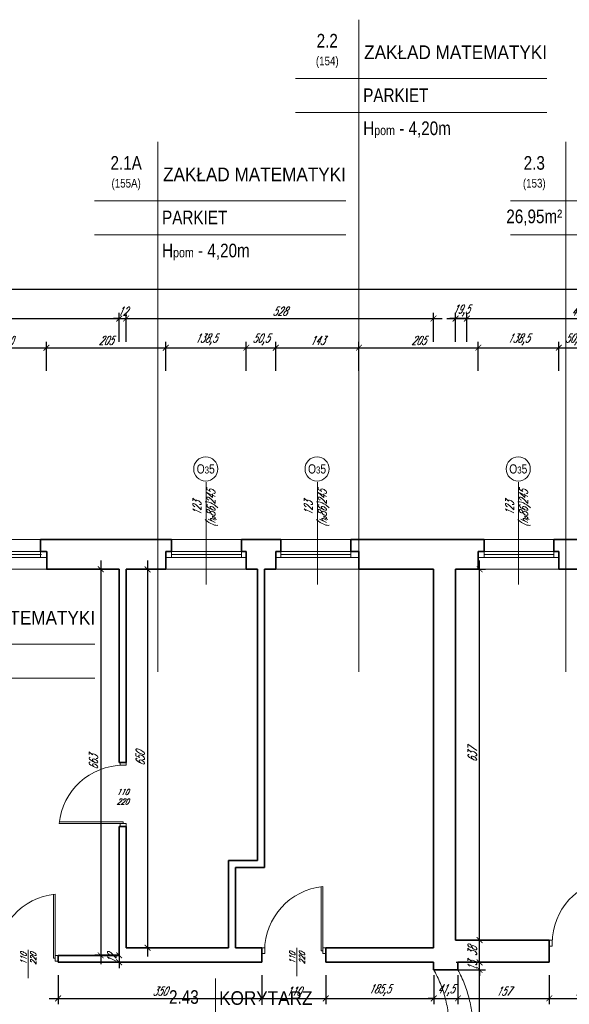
# Model space of a CAD drawing. Header units: millimetres. Extents: x 402 to 79005, y -7782 to 89952.
# Tile 134 of 256: x 26071 to 27015, y 24175 to 25866. Entities that reach past the tile are written whole.
import ezdxf

# ---------------------------------------------------------------- set-up
doc = ezdxf.new("R2010")
doc.units = ezdxf.units.MM
doc.header["$LTSCALE"] = 10
doc.linetypes.add('DASHED', pattern=[19.05, 12.7, -6.35])
doc.layers.get('0').update_dxf_attribs({"lineweight": 0})
doc.layers.get('Defpoints').update_dxf_attribs({"color": 253})
for name, color, linetype, lineweight in [('01 parter - ściany', 253, 'Continuous', 35), ('03-01_okna', 253, 'Continuous', 15), ('03_drzwi', 253, 'Continuous', 15), ('04-1_widok', 253, 'Continuous', 5), ('04-2_nad', 253, 'DASHED', 5), ('05-01_wymiary', 253, 'Continuous', 5), ('05-03_opis', 253, 'Continuous', 5)]:
    doc.layers.add(name, color=color, linetype=linetype, lineweight=lineweight)
doc.styles.add('ariel', font='ARIAL.TTF', dxfattribs={"width": 0.8})
doc.styles.add('ariel_wym', font='simplex.shx', dxfattribs={"width": 0.65, "oblique": 25})
doc.dimstyles.new('ariel 50', dxfattribs={"dimtxt": 15, "dimasz": 10, "dimexe": 10, "dimexo": 0, "dimgap": 5, "dimtad": 1, "dimdec": 1, "dimrnd": 0.5, "dimtxsty": 'ariel_wym', "dimblk": 'ARCHTICK', "dimcen": 2.5, "dimdle": 15, "dimazin": 0, "dimtfac": 1, "dimtdec": 1, "dimtix": 1, "dimtmove": 0, "dimatfit": 3, "dimldrblk": 'DOT', "dimfxl": 0, "dimarcsym": 0})

# ---------------------------------------------------------------- blocks, each defined once
blk = doc.blocks.new('_ArchTick')
at = {"color": 0, "linetype": 'ByBlock', "const_width": 0.15}
blk.add_lwpolyline([(-0.5, -0.5), (0.5, 0.5)], dxfattribs=at)
blk = doc.blocks.new('*D2219')
at = {"layer": '05-01_wymiary', "color": 0, "lineweight": -2}
for p, q in [((25962, 25302.3), (26132, 25302.3)), ((25977, 25262.3), (25977, 25312.3)), ((26117, 25262.3), (26117, 25312.3))]:
    blk.add_line(p, q, dxfattribs=at)
at = {"layer": 'Defpoints', "color": 0}
for p in [(26117, 25302.3), (25977, 24921.7), (26117, 24921.7)]:
    blk.add_point(p, dxfattribs=at)
at = {"layer": '05-01_wymiary', "color": 0, "lineweight": -2, "xscale": 10, "yscale": 10, "zscale": 10, "rotation": 180}
blk.add_blockref('_ArchTick', (25977, 25302.3), dxfattribs=at)
at = {"layer": '05-01_wymiary', "color": 0, "lineweight": -2, "xscale": 10, "yscale": 10, "zscale": 10}
blk.add_blockref('_ArchTick', (26117, 25302.3), dxfattribs=at)
at = {"layer": '05-01_wymiary', "color": 0, "insert": (26047, 25314.8), "char_height": 15, "attachment_point": 5, "style": 'ariel_wym'}
blk.add_mtext('140', dxfattribs=at)
blk = doc.blocks.new('_Dot')
at = {"color": 0, "linetype": 'ByBlock', "lineweight": -2}
blk.add_line((-0.5, 0), (-1, 0), dxfattribs=at)
at = {"color": 0, "linetype": 'ByBlock', "const_width": 0.5}
blk.add_lwpolyline([(-0.25, 0, 1), (0.25, 0, 1)], format="xyb", close=True, dxfattribs=at)
blk = doc.blocks.new('*D2220')
at = {"layer": '05-01_wymiary', "color": 0, "lineweight": -2}
for p, q in [((26102, 25302.3), (26337, 25302.3)), ((26117, 25262.3), (26117, 25312.3)), ((26322, 25262.3), (26322, 25312.3))]:
    blk.add_line(p, q, dxfattribs=at)
at = {"layer": 'Defpoints', "color": 0}
for p in [(26322, 25302.3), (26117, 24921.7), (26322, 24921.7)]:
    blk.add_point(p, dxfattribs=at)
at = {"layer": '05-01_wymiary', "color": 0, "lineweight": -2, "xscale": 10, "yscale": 10, "zscale": 10, "rotation": 180}
blk.add_blockref('_ArchTick', (26117, 25302.3), dxfattribs=at)
at = {"layer": '05-01_wymiary', "color": 0, "lineweight": -2, "xscale": 10, "yscale": 10, "zscale": 10}
blk.add_blockref('_ArchTick', (26322, 25302.3), dxfattribs=at)
at = {"layer": '05-01_wymiary', "color": 0, "insert": (26219.5, 25314.8), "char_height": 15, "attachment_point": 5, "style": 'ariel_wym'}
blk.add_mtext('205', dxfattribs=at)
blk = doc.blocks.new('*D2221')
at = {"layer": '05-01_wymiary', "color": 0, "lineweight": -2}
for p, q in [((26307, 25302.3), (26475.4, 25302.3)), ((26322, 25262.3), (26322, 25312.3)), ((26460.4, 25262.3), (26460.4, 25312.3))]:
    blk.add_line(p, q, dxfattribs=at)
at = {"layer": 'Defpoints', "color": 0}
for p in [(26460.4, 25302.3), (26322, 24921.7), (26460.4, 24921.7)]:
    blk.add_point(p, dxfattribs=at)
at = {"layer": '05-01_wymiary', "color": 0, "lineweight": -2, "xscale": 10, "yscale": 10, "zscale": 10, "rotation": 180}
blk.add_blockref('_ArchTick', (26322, 25302.3), dxfattribs=at)
at = {"layer": '05-01_wymiary', "color": 0, "lineweight": -2, "xscale": 10, "yscale": 10, "zscale": 10}
blk.add_blockref('_ArchTick', (26460.4, 25302.3), dxfattribs=at)
at = {"layer": '05-01_wymiary', "color": 0, "insert": (26391.2, 25316.3), "char_height": 15, "attachment_point": 5, "style": 'ariel_wym'}
blk.add_mtext('138,5', dxfattribs=at)
blk = doc.blocks.new('*D2222')
at = {"layer": '05-01_wymiary', "color": 0, "lineweight": -2}
for p, q in [((26445.4, 25302.3), (26526, 25302.3)), ((26460.4, 25262.3), (26460.4, 25312.3)), ((26511, 25262.3), (26511, 25312.3))]:
    blk.add_line(p, q, dxfattribs=at)
at = {"layer": 'Defpoints', "color": 0}
for p in [(26511, 25302.3), (26460.4, 24921.7), (26511, 24921.7)]:
    blk.add_point(p, dxfattribs=at)
at = {"layer": '05-01_wymiary', "color": 0, "lineweight": -2, "xscale": 10, "yscale": 10, "zscale": 10, "rotation": 180}
blk.add_blockref('_ArchTick', (26460.4, 25302.3), dxfattribs=at)
at = {"layer": '05-01_wymiary', "color": 0, "lineweight": -2, "xscale": 10, "yscale": 10, "zscale": 10}
blk.add_blockref('_ArchTick', (26511, 25302.3), dxfattribs=at)
at = {"layer": '05-01_wymiary', "color": 0, "insert": (26485.7, 25316.3), "char_height": 15, "attachment_point": 5, "style": 'ariel_wym'}
blk.add_mtext('50,5', dxfattribs=at)
blk = doc.blocks.new('*D2223')
at = {"layer": '05-01_wymiary', "color": 0, "lineweight": -2}
for p, q in [((26496, 25302.3), (26669, 25302.3)), ((26511, 25262.3), (26511, 25312.3)), ((26654, 25262.3), (26654, 25312.3))]:
    blk.add_line(p, q, dxfattribs=at)
at = {"layer": 'Defpoints', "color": 0}
for p in [(26654, 25302.3), (26511, 24921.7), (26654, 24921.7)]:
    blk.add_point(p, dxfattribs=at)
at = {"layer": '05-01_wymiary', "color": 0, "lineweight": -2, "xscale": 10, "yscale": 10, "zscale": 10, "rotation": 180}
blk.add_blockref('_ArchTick', (26511, 25302.3), dxfattribs=at)
at = {"layer": '05-01_wymiary', "color": 0, "lineweight": -2, "xscale": 10, "yscale": 10, "zscale": 10}
blk.add_blockref('_ArchTick', (26654, 25302.3), dxfattribs=at)
at = {"layer": '05-01_wymiary', "color": 0, "insert": (26582.5, 25314.8), "char_height": 15, "attachment_point": 5, "style": 'ariel_wym'}
blk.add_mtext('143', dxfattribs=at)
blk = doc.blocks.new('*D2224')
at = {"layer": '05-01_wymiary', "color": 0, "lineweight": -2}
for p, q in [((26639, 25302.3), (26874, 25302.3)), ((26654, 25262.3), (26654, 25312.3)), ((26859, 25262.3), (26859, 25312.3))]:
    blk.add_line(p, q, dxfattribs=at)
at = {"layer": 'Defpoints', "color": 0}
for p in [(26859, 25302.3), (26654, 24921.7), (26859, 24921.7)]:
    blk.add_point(p, dxfattribs=at)
at = {"layer": '05-01_wymiary', "color": 0, "lineweight": -2, "xscale": 10, "yscale": 10, "zscale": 10, "rotation": 180}
blk.add_blockref('_ArchTick', (26654, 25302.3), dxfattribs=at)
at = {"layer": '05-01_wymiary', "color": 0, "lineweight": -2, "xscale": 10, "yscale": 10, "zscale": 10}
blk.add_blockref('_ArchTick', (26859, 25302.3), dxfattribs=at)
at = {"layer": '05-01_wymiary', "color": 0, "insert": (26756.5, 25314.8), "char_height": 15, "attachment_point": 5, "style": 'ariel_wym'}
blk.add_mtext('205', dxfattribs=at)
blk = doc.blocks.new('*D2225')
at = {"layer": '05-01_wymiary', "color": 0, "lineweight": -2}
for p, q in [((26844, 25302.3), (27012.4, 25302.3)), ((26859, 25262.3), (26859, 25312.3)), ((26997.4, 25262.3), (26997.4, 25312.3))]:
    blk.add_line(p, q, dxfattribs=at)
at = {"layer": 'Defpoints', "color": 0}
for p in [(26997.4, 25302.3), (26859, 24921.7), (26997.4, 24921.7)]:
    blk.add_point(p, dxfattribs=at)
at = {"layer": '05-01_wymiary', "color": 0, "lineweight": -2, "xscale": 10, "yscale": 10, "zscale": 10, "rotation": 180}
blk.add_blockref('_ArchTick', (26859, 25302.3), dxfattribs=at)
at = {"layer": '05-01_wymiary', "color": 0, "lineweight": -2, "xscale": 10, "yscale": 10, "zscale": 10}
blk.add_blockref('_ArchTick', (26997.4, 25302.3), dxfattribs=at)
at = {"layer": '05-01_wymiary', "color": 0, "insert": (26928.2, 25316.3), "char_height": 15, "attachment_point": 5, "style": 'ariel_wym'}
blk.add_mtext('138,5', dxfattribs=at)
blk = doc.blocks.new('*D2226')
at = {"layer": '05-01_wymiary', "color": 0, "lineweight": -2}
for p, q in [((26982.4, 25302.3), (27063, 25302.3)), ((26997.4, 25262.3), (26997.4, 25312.3)), ((27048, 25262.3), (27048, 25312.3))]:
    blk.add_line(p, q, dxfattribs=at)
at = {"layer": 'Defpoints', "color": 0}
for p in [(27048, 25302.3), (26997.4, 24921.7), (27048, 24921.7)]:
    blk.add_point(p, dxfattribs=at)
at = {"layer": '05-01_wymiary', "color": 0, "lineweight": -2, "xscale": 10, "yscale": 10, "zscale": 10, "rotation": 180}
blk.add_blockref('_ArchTick', (26997.4, 25302.3), dxfattribs=at)
at = {"layer": '05-01_wymiary', "color": 0, "lineweight": -2, "xscale": 10, "yscale": 10, "zscale": 10}
blk.add_blockref('_ArchTick', (27048, 25302.3), dxfattribs=at)
at = {"layer": '05-01_wymiary', "color": 0, "insert": (27022.7, 25316.3), "char_height": 15, "attachment_point": 5, "style": 'ariel_wym'}
blk.add_mtext('50,5', dxfattribs=at)
blk = doc.blocks.new('*D2254')
at = {"layer": '05-01_wymiary', "color": 0, "lineweight": -2}
for p, q in [((25717, 25352.3), (26257, 25352.3)), ((25732, 25312.3), (25732, 25362.3)), ((26242, 25312.3), (26242, 25362.3))]:
    blk.add_line(p, q, dxfattribs=at)
at = {"layer": 'Defpoints', "color": 0}
for p in [(26242, 25352.3), (25732, 25118.7), (26242, 24921.7)]:
    blk.add_point(p, dxfattribs=at)
at = {"layer": '05-01_wymiary', "color": 0, "lineweight": -2, "xscale": 10, "yscale": 10, "zscale": 10, "rotation": 180}
blk.add_blockref('_ArchTick', (25732, 25352.3), dxfattribs=at)
at = {"layer": '05-01_wymiary', "color": 0, "lineweight": -2, "xscale": 10, "yscale": 10, "zscale": 10}
blk.add_blockref('_ArchTick', (26242, 25352.3), dxfattribs=at)
at = {"layer": '05-01_wymiary', "color": 0, "insert": (25987, 25364.8), "char_height": 15, "attachment_point": 5, "style": 'ariel_wym'}
blk.add_mtext('510', dxfattribs=at)
blk = doc.blocks.new('*D2255')
at = {"layer": '05-01_wymiary', "color": 0, "lineweight": -2}
for p, q in [((26242, 25352.3), (26232, 25352.3)), ((26242, 25312.3), (26242, 25362.3)), ((26242, 25352.3), (26254, 25352.3)), ((26254, 25312.3), (26254, 25362.3)), ((26254, 25352.3), (26264, 25352.3))]:
    blk.add_line(p, q, dxfattribs=at)
at = {"layer": 'Defpoints', "color": 0}
for p in [(26254, 25352.3), (26242, 24921.7), (26254, 24921.7)]:
    blk.add_point(p, dxfattribs=at)
at = {"layer": '05-01_wymiary', "color": 0, "lineweight": -2, "xscale": 10, "yscale": 10, "zscale": 10}
blk.add_blockref('_ArchTick', (26242, 25352.3), dxfattribs=at)
at = {"layer": '05-01_wymiary', "color": 0, "lineweight": -2, "xscale": 10, "yscale": 10, "zscale": 10, "rotation": 180}
blk.add_blockref('_ArchTick', (26254, 25352.3), dxfattribs=at)
at = {"layer": '05-01_wymiary', "color": 0, "insert": (26248, 25364.8), "char_height": 15, "attachment_point": 5, "style": 'ariel_wym'}
blk.add_mtext('12', dxfattribs=at)
blk = doc.blocks.new('*D2256')
at = {"layer": '05-01_wymiary', "color": 0, "lineweight": -2}
for p, q in [((26239, 25352.3), (26797, 25352.3)), ((26254, 25312.3), (26254, 25362.3)), ((26782, 25312.3), (26782, 25362.3))]:
    blk.add_line(p, q, dxfattribs=at)
at = {"layer": 'Defpoints', "color": 0}
for p in [(26782, 25352.3), (26254, 24921.7), (26782, 24921.7)]:
    blk.add_point(p, dxfattribs=at)
at = {"layer": '05-01_wymiary', "color": 0, "lineweight": -2, "xscale": 10, "yscale": 10, "zscale": 10, "rotation": 180}
blk.add_blockref('_ArchTick', (26254, 25352.3), dxfattribs=at)
at = {"layer": '05-01_wymiary', "color": 0, "lineweight": -2, "xscale": 10, "yscale": 10, "zscale": 10}
blk.add_blockref('_ArchTick', (26782, 25352.3), dxfattribs=at)
at = {"layer": '05-01_wymiary', "color": 0, "insert": (26518, 25364.8), "char_height": 15, "attachment_point": 5, "style": 'ariel_wym'}
blk.add_mtext('528', dxfattribs=at)
blk = doc.blocks.new('*D2257')
at = {"layer": '05-01_wymiary', "color": 0, "lineweight": -2}
for p, q in [((26820, 25352.3), (26810, 25352.3)), ((26820, 25312.3), (26820, 25362.3)), ((26839.5, 25352.3), (26820, 25352.3)), ((26839.5, 25312.3), (26839.5, 25362.3)), ((26839.5, 25352.3), (26849.5, 25352.3))]:
    blk.add_line(p, q, dxfattribs=at)
at = {"layer": 'Defpoints', "color": 0}
for p in [(26820, 25352.3), (26820, 24921.7), (26839.5, 24921.7)]:
    blk.add_point(p, dxfattribs=at)
at = {"layer": '05-01_wymiary', "color": 0, "lineweight": -2, "xscale": 10, "yscale": 10, "zscale": 10}
blk.add_blockref('_ArchTick', (26820, 25352.3), dxfattribs=at)
at = {"layer": '05-01_wymiary', "color": 0, "lineweight": -2, "xscale": 10, "yscale": 10, "zscale": 10, "rotation": 180}
blk.add_blockref('_ArchTick', (26839.5, 25352.3), dxfattribs=at)
at = {"layer": '05-01_wymiary', "color": 0, "insert": (26829.7, 25366.3), "char_height": 15, "attachment_point": 5, "style": 'ariel_wym'}
blk.add_mtext('19,5', dxfattribs=at)
blk = doc.blocks.new('*D2258')
at = {"layer": '05-01_wymiary', "color": 0, "lineweight": -2}
for p, q in [((26805, 25352.3), (27258, 25352.3)), ((26820, 25312.3), (26820, 25362.3)), ((27243, 25312.3), (27243, 25362.3))]:
    blk.add_line(p, q, dxfattribs=at)
at = {"layer": 'Defpoints', "color": 0}
for p in [(27243, 25352.3), (26820, 24921.7), (27243, 24921.7)]:
    blk.add_point(p, dxfattribs=at)
at = {"layer": '05-01_wymiary', "color": 0, "lineweight": -2, "xscale": 10, "yscale": 10, "zscale": 10, "rotation": 180}
blk.add_blockref('_ArchTick', (26820, 25352.3), dxfattribs=at)
at = {"layer": '05-01_wymiary', "color": 0, "lineweight": -2, "xscale": 10, "yscale": 10, "zscale": 10}
blk.add_blockref('_ArchTick', (27243, 25352.3), dxfattribs=at)
at = {"layer": '05-01_wymiary', "color": 0, "insert": (27031.5, 25364.8), "char_height": 15, "attachment_point": 5, "style": 'ariel_wym'}
blk.add_mtext('423', dxfattribs=at)
blk = doc.blocks.new('*D2261')
at = {"layer": '05-01_wymiary', "color": 0, "lineweight": -2}
for p, q in [((27686, 25402.3), (22877, 25402.3)), ((22892, 25362.3), (22892, 25412.3)), ((27671, 25362.3), (27671, 25412.3))]:
    blk.add_line(p, q, dxfattribs=at)
at = {"layer": 'Defpoints', "color": 0}
for p in [(22892, 25402.3), (22892, 24972.7), (27671, 24934.7)]:
    blk.add_point(p, dxfattribs=at)
at = {"layer": '05-01_wymiary', "color": 0, "lineweight": -2, "xscale": 10, "yscale": 10, "zscale": 10, "rotation": 180}
blk.add_blockref('_ArchTick', (22892, 25402.3), dxfattribs=at)
at = {"layer": '05-01_wymiary', "color": 0, "lineweight": -2, "xscale": 10, "yscale": 10, "zscale": 10}
blk.add_blockref('_ArchTick', (27671, 25402.3), dxfattribs=at)
at = {"layer": '05-01_wymiary', "color": 0, "insert": (25281.5, 25414.8), "char_height": 15, "attachment_point": 5, "style": 'ariel_wym'}
blk.add_mtext('4779', dxfattribs=at)
blk = doc.blocks.new('*D2264')
at = {"layer": '05-01_wymiary', "color": 0, "lineweight": -2}
for p, q in [((26821.2, 24233.7), (26871.2, 24233.7)), ((26861.2, 24014.7), (26861.2, 24248.7)), ((26821.2, 24029.7), (26871.2, 24029.7))]:
    blk.add_line(p, q, dxfattribs=at)
at = {"layer": 'Defpoints', "color": 0}
for p in [(26813.2, 24233.7), (26861.2, 24233.7), (26771.2, 24029.7)]:
    blk.add_point(p, dxfattribs=at)
at = {"layer": '05-01_wymiary', "color": 0, "lineweight": -2, "xscale": 10, "yscale": 10, "zscale": 10}
for p, rotation in [((26861.2, 24233.7), 90), ((26861.2, 24029.7), 270)]:
    blk.add_blockref('_ArchTick', p, dxfattribs=dict(at, rotation=rotation))
at = {"layer": '05-01_wymiary', "color": 0, "insert": (26848.7, 24131.7), "char_height": 15, "attachment_point": 5, "rotation": 90, "style": 'ariel_wym'}
blk.add_mtext('204', dxfattribs=at)
blk = doc.blocks.new('*D2265')
at = {"layer": '05-01_wymiary', "color": 0, "lineweight": -2}
for p, q in [((26861.2, 24246.7), (26861.2, 24256.7)), ((26821.2, 24246.7), (26871.2, 24246.7)), ((26821.2, 24233.7), (26871.2, 24233.7)), ((26861.2, 24233.7), (26861.2, 24246.7)), ((26861.2, 24233.7), (26861.2, 24223.7))]:
    blk.add_line(p, q, dxfattribs=at)
at = {"layer": 'Defpoints', "color": 0}
for p in [(26813.2, 24246.7), (26813.2, 24233.7), (26861.2, 24246.7)]:
    blk.add_point(p, dxfattribs=at)
at = {"layer": '05-01_wymiary', "color": 0, "lineweight": -2, "xscale": 10, "yscale": 10, "zscale": 10}
for p, rotation in [((26861.2, 24246.7), 270), ((26861.2, 24233.7), 90)]:
    blk.add_blockref('_ArchTick', p, dxfattribs=dict(at, rotation=rotation))
at = {"layer": '05-01_wymiary', "color": 0, "insert": (26848.7, 24240.2), "char_height": 15, "attachment_point": 5, "rotation": 90, "style": 'ariel_wym'}
blk.add_mtext('13', dxfattribs=at)
blk = doc.blocks.new('*D2266')
at = {"layer": '05-01_wymiary', "color": 0, "lineweight": -2}
for p, q in [((26821.2, 24284.7), (26871.2, 24284.7)), ((26861.2, 24231.7), (26861.2, 24299.7)), ((26821.2, 24246.7), (26871.2, 24246.7))]:
    blk.add_line(p, q, dxfattribs=at)
at = {"layer": 'Defpoints', "color": 0}
for p in [(26809.2, 24284.7), (26861.2, 24284.7), (26813.2, 24246.7)]:
    blk.add_point(p, dxfattribs=at)
at = {"layer": '05-01_wymiary', "color": 0, "lineweight": -2, "xscale": 10, "yscale": 10, "zscale": 10}
for p, rotation in [((26861.2, 24284.7), 90), ((26861.2, 24246.7), 270)]:
    blk.add_blockref('_ArchTick', p, dxfattribs=dict(at, rotation=rotation))
at = {"layer": '05-01_wymiary', "color": 0, "insert": (26848.7, 24265.7), "char_height": 15, "attachment_point": 5, "rotation": 90, "style": 'ariel_wym'}
blk.add_mtext('38', dxfattribs=at)
blk = doc.blocks.new('*D2267')
at = {"layer": '05-01_wymiary', "color": 0, "lineweight": -2}
for p, q in [((26861.2, 24269.7), (26861.2, 24936.7)), ((26821.2, 24921.7), (26871.2, 24921.7)), ((26821.2, 24284.7), (26871.2, 24284.7))]:
    blk.add_line(p, q, dxfattribs=at)
at = {"layer": 'Defpoints', "color": 0}
for p in [(26809.2, 24921.7), (26861.2, 24921.7), (26809.2, 24284.7)]:
    blk.add_point(p, dxfattribs=at)
at = {"layer": '05-01_wymiary', "color": 0, "lineweight": -2, "xscale": 10, "yscale": 10, "zscale": 10}
for p, rotation in [((26861.2, 24921.7), 90), ((26861.2, 24284.7), 270)]:
    blk.add_blockref('_ArchTick', p, dxfattribs=dict(at, rotation=rotation))
at = {"layer": '05-01_wymiary', "color": 0, "insert": (26848.7, 24603.2), "char_height": 15, "attachment_point": 5, "rotation": 90, "style": 'ariel_wym'}
blk.add_mtext('637', dxfattribs=at)
blk = doc.blocks.new('*D2270')
at = {"layer": '05-01_wymiary', "color": 0, "lineweight": -2}
for p, q in [((26290.8, 24936.7), (26290.8, 24256.7)), ((26254, 24921.7), (26300.8, 24921.7)), ((26330.8, 24271.7), (26280.8, 24271.7))]:
    blk.add_line(p, q, dxfattribs=at)
at = {"layer": 'Defpoints', "color": 0}
for p in [(26254, 24921.7), (26290.8, 24271.7), (26364.3, 24271.7)]:
    blk.add_point(p, dxfattribs=at)
at = {"layer": '05-01_wymiary', "color": 0, "lineweight": -2, "xscale": 10, "yscale": 10, "zscale": 10}
for p, rotation in [((26290.8, 24921.7), 90), ((26290.8, 24271.7), 270)]:
    blk.add_blockref('_ArchTick', p, dxfattribs=dict(at, rotation=rotation))
at = {"layer": '05-01_wymiary', "color": 0, "insert": (26278.3, 24596.7), "char_height": 15, "attachment_point": 5, "rotation": 90, "style": 'ariel_wym'}
blk.add_mtext('650', dxfattribs=at)
blk = doc.blocks.new('*D2271')
at = {"layer": '05-01_wymiary', "color": 0, "lineweight": -2}
for p, q in [((26210.3, 24936.7), (26210.3, 24243.7)), ((26242, 24921.7), (26200.3, 24921.7)), ((26242, 24258.7), (26200.3, 24258.7))]:
    blk.add_line(p, q, dxfattribs=at)
at = {"layer": 'Defpoints', "color": 0}
for p in [(26242, 24921.7), (26210.3, 24258.7), (26242, 24258.7)]:
    blk.add_point(p, dxfattribs=at)
at = {"layer": '05-01_wymiary', "color": 0, "lineweight": -2, "xscale": 10, "yscale": 10, "zscale": 10}
for p, rotation in [((26210.3, 24921.7), 90), ((26210.3, 24258.7), 270)]:
    blk.add_blockref('_ArchTick', p, dxfattribs=dict(at, rotation=rotation))
at = {"layer": '05-01_wymiary', "color": 0, "insert": (26197.8, 24590.2), "char_height": 15, "attachment_point": 5, "rotation": 90, "style": 'ariel_wym'}
blk.add_mtext('663', dxfattribs=at)
blk = doc.blocks.new('*D2272')
at = {"layer": '05-01_wymiary', "color": 0, "lineweight": -2}
for p, q in [((26242, 24258.7), (26242, 24268.7)), ((26242, 24258.7), (26232, 24258.7)), ((26242, 24258.7), (26242, 24246.7)), ((26242, 24246.7), (26232, 24246.7)), ((26242, 24246.7), (26242, 24236.7))]:
    blk.add_line(p, q, dxfattribs=at)
at = {"layer": 'Defpoints', "color": 0}
for p in [(26242, 24258.7), (26242, 24246.7), (26242, 24246.7)]:
    blk.add_point(p, dxfattribs=at)
at = {"layer": '05-01_wymiary', "color": 0, "lineweight": -2, "xscale": 10, "yscale": 10, "zscale": 10}
for p, rotation in [((26242, 24258.7), 270), ((26242, 24246.7), 90)]:
    blk.add_blockref('_ArchTick', p, dxfattribs=dict(at, rotation=rotation))
at = {"layer": '05-01_wymiary', "color": 0, "insert": (26229.5, 24252.7), "char_height": 15, "attachment_point": 5, "rotation": 90, "style": 'ariel_wym'}
blk.add_mtext('12', dxfattribs=at)
blk = doc.blocks.new('*D2274')
at = {"layer": '05-01_wymiary', "color": 0, "lineweight": -2}
for p, q in [((26137, 24224.8), (26137, 24174.8)), ((26487, 24224.8), (26487, 24174.8)), ((26122, 24184.8), (26502, 24184.8))]:
    blk.add_line(p, q, dxfattribs=at)
at = {"layer": 'Defpoints', "color": 0}
for p in [(26137, 24246.7), (26487, 24246.7), (26487, 24184.8)]:
    blk.add_point(p, dxfattribs=at)
at = {"layer": '05-01_wymiary', "color": 0, "lineweight": -2, "xscale": 10, "yscale": 10, "zscale": 10, "rotation": 180}
blk.add_blockref('_ArchTick', (26137, 24184.8), dxfattribs=at)
at = {"layer": '05-01_wymiary', "color": 0, "lineweight": -2, "xscale": 10, "yscale": 10, "zscale": 10}
blk.add_blockref('_ArchTick', (26487, 24184.8), dxfattribs=at)
at = {"layer": '05-01_wymiary', "color": 0, "insert": (26312, 24197.3), "char_height": 15, "attachment_point": 5, "style": 'ariel_wym'}
blk.add_mtext('350', dxfattribs=at)
blk = doc.blocks.new('*D2275')
at = {"layer": '05-01_wymiary', "color": 0, "lineweight": -2}
for p, q in [((26487, 24224.8), (26487, 24174.8)), ((26597, 24224.8), (26597, 24174.8)), ((26472, 24184.8), (26612, 24184.8))]:
    blk.add_line(p, q, dxfattribs=at)
at = {"layer": 'Defpoints', "color": 0}
for p in [(26487, 24246.7), (26597, 24246.7), (26597, 24184.8)]:
    blk.add_point(p, dxfattribs=at)
at = {"layer": '05-01_wymiary', "color": 0, "lineweight": -2, "xscale": 10, "yscale": 10, "zscale": 10, "rotation": 180}
blk.add_blockref('_ArchTick', (26487, 24184.8), dxfattribs=at)
at = {"layer": '05-01_wymiary', "color": 0, "lineweight": -2, "xscale": 10, "yscale": 10, "zscale": 10}
blk.add_blockref('_ArchTick', (26597, 24184.8), dxfattribs=at)
at = {"layer": '05-01_wymiary', "color": 0, "insert": (26542, 24197.3), "char_height": 15, "attachment_point": 5, "style": 'ariel_wym'}
blk.add_mtext('110', dxfattribs=at)
blk = doc.blocks.new('*D2276')
at = {"layer": '05-01_wymiary', "color": 0, "lineweight": -2}
for p, q in [((26597, 24224.8), (26597, 24174.8)), ((26782.6, 24224.8), (26782.6, 24174.8)), ((26582, 24184.8), (26797.6, 24184.8))]:
    blk.add_line(p, q, dxfattribs=at)
at = {"layer": 'Defpoints', "color": 0}
for p in [(26597, 24246.7), (26782.6, 24233.7), (26782.6, 24184.8)]:
    blk.add_point(p, dxfattribs=at)
at = {"layer": '05-01_wymiary', "color": 0, "lineweight": -2, "xscale": 10, "yscale": 10, "zscale": 10, "rotation": 180}
blk.add_blockref('_ArchTick', (26597, 24184.8), dxfattribs=at)
at = {"layer": '05-01_wymiary', "color": 0, "lineweight": -2, "xscale": 10, "yscale": 10, "zscale": 10}
blk.add_blockref('_ArchTick', (26782.6, 24184.8), dxfattribs=at)
at = {"layer": '05-01_wymiary', "color": 0, "insert": (26689.8, 24198.7), "char_height": 15, "attachment_point": 5, "style": 'ariel_wym'}
blk.add_mtext('185,5', dxfattribs=at)
blk = doc.blocks.new('*D2277')
at = {"layer": '05-01_wymiary', "color": 0, "lineweight": -2}
for p, q in [((26782.6, 24224.8), (26782.6, 24174.8)), ((26824, 24224.8), (26824, 24174.8)), ((26782.6, 24184.8), (26772.6, 24184.8)), ((26782.6, 24184.8), (26824, 24184.8)), ((26824, 24184.8), (26834, 24184.8))]:
    blk.add_line(p, q, dxfattribs=at)
at = {"layer": 'Defpoints', "color": 0}
for p in [(26782.6, 24233.7), (26824, 24233.7), (26824, 24184.8)]:
    blk.add_point(p, dxfattribs=at)
at = {"layer": '05-01_wymiary', "color": 0, "lineweight": -2, "xscale": 10, "yscale": 10, "zscale": 10}
blk.add_blockref('_ArchTick', (26782.6, 24184.8), dxfattribs=at)
at = {"layer": '05-01_wymiary', "color": 0, "lineweight": -2, "xscale": 10, "yscale": 10, "zscale": 10, "rotation": 180}
blk.add_blockref('_ArchTick', (26824, 24184.8), dxfattribs=at)
at = {"layer": '05-01_wymiary', "color": 0, "insert": (26803.3, 24198.7), "char_height": 15, "attachment_point": 5, "style": 'ariel_wym'}
blk.add_mtext('41,5', dxfattribs=at)
blk = doc.blocks.new('*D2278')
at = {"layer": '05-01_wymiary', "color": 0, "lineweight": -2}
for p, q in [((26824, 24224.8), (26824, 24174.8)), ((26981, 24224.8), (26981, 24174.8)), ((26809, 24184.8), (26996, 24184.8))]:
    blk.add_line(p, q, dxfattribs=at)
at = {"layer": 'Defpoints', "color": 0}
for p in [(26824, 24233.7), (26981, 24246.7), (26981, 24184.8)]:
    blk.add_point(p, dxfattribs=at)
at = {"layer": '05-01_wymiary', "color": 0, "lineweight": -2, "xscale": 10, "yscale": 10, "zscale": 10, "rotation": 180}
blk.add_blockref('_ArchTick', (26824, 24184.8), dxfattribs=at)
at = {"layer": '05-01_wymiary', "color": 0, "lineweight": -2, "xscale": 10, "yscale": 10, "zscale": 10}
blk.add_blockref('_ArchTick', (26981, 24184.8), dxfattribs=at)
at = {"layer": '05-01_wymiary', "color": 0, "insert": (26902.5, 24197.3), "char_height": 15, "attachment_point": 5, "style": 'ariel_wym'}
blk.add_mtext('157', dxfattribs=at)
blk = doc.blocks.new('*D2279')
at = {"layer": '05-01_wymiary', "color": 0, "lineweight": -2}
for p, q in [((26981, 24224.8), (26981, 24174.8)), ((27091, 24224.8), (27091, 24174.8)), ((26966, 24184.8), (27106, 24184.8))]:
    blk.add_line(p, q, dxfattribs=at)
at = {"layer": 'Defpoints', "color": 0}
for p in [(26981, 24246.7), (27091, 24246.7), (27091, 24184.8)]:
    blk.add_point(p, dxfattribs=at)
at = {"layer": '05-01_wymiary', "color": 0, "lineweight": -2, "xscale": 10, "yscale": 10, "zscale": 10, "rotation": 180}
blk.add_blockref('_ArchTick', (26981, 24184.8), dxfattribs=at)
at = {"layer": '05-01_wymiary', "color": 0, "lineweight": -2, "xscale": 10, "yscale": 10, "zscale": 10}
blk.add_blockref('_ArchTick', (27091, 24184.8), dxfattribs=at)
at = {"layer": '05-01_wymiary', "color": 0, "insert": (27036, 24197.3), "char_height": 15, "attachment_point": 5, "style": 'ariel_wym'}
blk.add_mtext('110', dxfattribs=at)

msp = doc.modelspace()

# ---------------------------------------------------------------- linework, layer by layer
at = {"layer": '01 parter - ściany'}
for p, q in [((26194, 24972.69), (26117, 24972.69)), ((26322, 24972.69), (26194, 24972.69)), ((26511, 24972.69), (26460.4, 24972.69)), ((26859, 24972.69), (26654, 24972.69)), ((27048, 24972.69), (26997.4, 24972.69)), ((26117.5, 24952.19), (26117.5, 24921.69)), ((26322, 24952.19), (26322, 24921.69)), ((26460.4, 24952.19), (26460.4, 24921.69)), ((26511, 24952.19), (26511, 24921.69)), ((26654, 24952.19), (26654, 24921.69)), ((26859, 24952.19), (26859, 24921.69)), ((26997.4, 24952.19), (26997.4, 24921.69)), ((26117, 24921.69), (26194, 24921.69)), ((26194, 24921.69), (26242, 24921.69)), ((26242, 24921.69), (26242, 24590.12)), ((26254, 24921.69), (26254, 24590.12)), ((26254, 24921.69), (26322, 24921.69)), ((26460.4, 24921.69), (26479.7, 24921.69)), ((26479.7, 24921.69), (26479.7, 24421.69)), ((26491.7, 24921.69), (26511, 24921.69)), ((26491.7, 24921.69), (26491.7, 24409.69)), ((26654, 24921.69), (26782, 24921.69)), ((26782, 24921.69), (26782, 24271.69)), ((26820, 24921.69), (26820, 24284.69)), ((26820, 24921.69), (26859, 24921.69)), ((26997.4, 24921.69), (27048, 24921.69)), ((26242, 24590.12), (26254, 24590.12)), ((26242, 24480.12), (26242, 24258.69)), ((26242, 24480.12), (26254, 24480.12)), ((26254, 24480.12), (26254, 24271.69)), ((26429.7, 24421.69), (26429.7, 24271.69)), ((26429.7, 24421.69), (26479.7, 24421.69)), ((26441.7, 24409.69), (26441.7, 24271.69)), ((26441.7, 24409.69), (26491.7, 24409.69)), ((26981, 24284.69), (26820, 24284.69)), ((26981, 24246.69), (26981, 24284.69)), ((26429.7, 24271.69), (26254, 24271.69)), ((26487, 24271.69), (26441.7, 24271.69)), ((26487, 24246.69), (26487, 24271.69)), ((26782, 24271.69), (26597, 24271.69)), ((26597, 24246.69), (26597, 24271.69)), ((26242, 24258.69), (26137, 24258.69)), ((26137, 24246.69), (26137, 24258.69)), ((26487, 24246.69), (26137, 24246.69)), ((26782, 24246.69), (26597, 24246.69)), ((26782, 24246.69), (26782, 24233.69)), ((26782, 24233.69), (26824, 24233.69)), ((26981, 24246.69), (26824, 24246.69)), ((26824, 24233.69), (26824, 24246.69))]:
    msp.add_line(p, q, dxfattribs=at)
for points in [[(26117, 24952.19), (26107, 24952.19), (26107, 24972.69), (26117, 24972.69)], [(26322, 24952.19), (26332, 24952.19), (26332, 24972.69), (26322, 24972.69)], [(26460.4, 24952.19), (26452, 24952.19), (26452, 24972.69), (26460.4, 24972.69)], [(26511, 24952.19), (26520, 24952.19), (26520, 24972.69), (26511, 24972.69)], [(26654, 24952.19), (26640, 24952.19), (26640, 24972.69), (26654, 24972.69)], [(26859, 24952.19), (26869, 24952.19), (26869, 24972.69), (26859, 24972.69)], [(26997.4, 24952.19), (26989, 24952.19), (26989, 24972.69), (26997.4, 24972.69)]]:
    msp.add_lwpolyline(points, dxfattribs=at)
at = {"layer": '03-01_okna', "linetype": 'Continuous', "lineweight": 0}
for p, q in [((25977, 24972.69), (26117, 24972.69)), ((26322, 24972.69), (26460.4, 24972.69)), ((26511, 24972.69), (26654, 24972.69)), ((26859, 24972.69), (26997.4, 24972.69)), ((25978.3, 24952.19), (26117.5, 24952.19)), ((25988.3, 24947.19), (26108.3, 24947.19)), ((26107, 24942.19), (26107, 24952.19)), ((26322, 24952.19), (26460.4, 24952.19)), ((26332, 24942.19), (26332, 24952.19)), ((26332, 24947.19), (26452, 24947.19)), ((26452, 24942.19), (26452, 24952.19)), ((26511, 24952.19), (26654, 24952.19)), ((26520, 24942.19), (26520, 24952.19)), ((26520, 24947.19), (26640, 24947.19)), ((26640, 24942.19), (26640, 24952.19)), ((26859, 24952.19), (26997.4, 24952.19)), ((26869, 24942.19), (26869, 24952.19)), ((26869, 24947.19), (26989, 24947.19)), ((26989, 24942.19), (26989, 24952.19)), ((25978.3, 24942.19), (26117.5, 24942.19)), ((26117, 24942.19), (26107, 24942.19)), ((26322, 24942.19), (26460.4, 24942.19)), ((26322, 24942.19), (26332, 24942.19)), ((26460.4, 24942.19), (26452, 24942.19)), ((26511, 24942.19), (26654, 24942.19)), ((26511, 24942.19), (26520, 24942.19)), ((26654, 24942.19), (26640, 24942.19)), ((26859, 24942.19), (26997.4, 24942.19)), ((26859, 24942.19), (26869, 24942.19)), ((26997.4, 24942.19), (26989, 24942.19))]:
    msp.add_line(p, q, dxfattribs=at)
at = {"layer": '03_drzwi'}
for p, q in [((26244, 24590.12), (26244, 24585.12)), ((26254, 24585.12), (26254, 24590.12)), ((26244, 24585.12), (26254, 24585.12)), ((26249, 24488.12), (26139.33, 24488.08)), ((26249, 24485.12), (26249, 24488.12)), ((26249, 24485.12), (26139, 24485.12)), ((26254, 24485.12), (26244, 24485.12)), ((26244, 24485.12), (26244, 24480.12)), ((26254, 24480.12), (26254, 24485.12)), ((26589, 24266.69), (26589.04, 24376.36)), ((26592, 24266.69), (26592, 24376.69)), ((26129, 24253.69), (26129.04, 24363.36)), ((26132, 24253.69), (26132, 24363.69)), ((26986, 24284.69), (26981, 24284.69)), ((26986, 24274.69), (26986, 24284.69)), ((26085.76, 24219.58), (26085.76, 24268.06)), ((26492, 24271.69), (26487, 24271.69)), ((26492, 24261.69), (26492, 24271.69)), ((26547.41, 24223.15), (26547.41, 24271.62)), ((26589, 24266.69), (26592, 24266.69)), ((26597, 24271.69), (26592, 24271.69)), ((26592, 24271.69), (26592, 24261.69)), ((26981, 24274.69), (26986, 24274.69)), ((26132, 24253.69), (26129, 24253.69)), ((26137, 24258.69), (26132, 24258.69)), ((26132, 24258.69), (26132, 24248.69)), ((26487, 24261.69), (26492, 24261.69)), ((26592, 24261.69), (26597, 24261.69)), ((26132, 24248.69), (26137, 24248.69))]:
    msp.add_line(p, q, dxfattribs=at)
for centre, start, end in [((26249.22, 24474.37), 90.11707, 174.43031), ((27096.75, 24279.46), 95.56969, 179.88293), ((26602.75, 24266.46), 95.56969, 179.88293), ((26142.75, 24253.46), 95.56969, 179.88293)]:
    msp.add_arc(centre, 110.75, start, end, dxfattribs=at)
at = {"layer": '04-1_widok'}
for p, q in [((25977, 24921.69), (26117, 24921.69)), ((26322, 24921.69), (26460.4, 24921.69)), ((26511, 24921.69), (26654, 24921.69)), ((26859, 24921.69), (26997.4, 24921.69))]:
    msp.add_line(p, q, dxfattribs=at)
at = {"layer": '04-2_nad', "ltscale": 2}
for centre, radius, start, end in [((26601.6, 24132.18), 207.48, 330.39677, 29.59641), ((26635.03, 24131.69), 214.73, 331.64028, 28.35972)]:
    msp.add_arc(centre, radius, start, end, dxfattribs=at)
at = {"layer": '05-03_opis'}
for p, q in [((26654, 25865.6), (26654, 24745.63)), ((26545.08, 25764.46), (26976.79, 25764.46)), ((26545.08, 25706.1), (26976.79, 25706.1)), ((26308.48, 25655.67), (26308.48, 24745.63)), ((27009.64, 25655.67), (27009.64, 24745.63)), ((26199.57, 25554.54), (26631.27, 25554.54)), ((26914.38, 25554.54), (27318.95, 25554.54)), ((26199.57, 25496.18), (26631.27, 25496.18)), ((26914.14, 25496.18), (27316.24, 25496.18)), ((25768.68, 24793.12), (26200.38, 24793.12)), ((25768.68, 24734.76), (26200.38, 24734.76)), ((26407.64, 24218.63), (26407.64, 24039.81))]:
    msp.add_line(p, q, dxfattribs=at)
at = {"layer": '05-03_opis', "lineweight": 0}
for p, q in [((26391.2, 24895.3), (26391.2, 25071.32)), ((26582.5, 24895.3), (26582.5, 25071.32)), ((26928.2, 24895.3), (26928.2, 25071.32))]:
    msp.add_line(p, q, dxfattribs=at)
for centre in [(26390.7, 25094.01), (26582, 25094.01), (26927.7, 25094.01)]:
    msp.add_circle(centre, 20.69, dxfattribs=at)

# ---------------------------------------------------------------- texts
at = {"layer": '03_drzwi', "insert": (26237.74, 24544.36), "char_height": 10, "width": 46.1752, "attachment_point": 1, "style": 'ariel_wym'}
msp.add_mtext('110\\P220', dxfattribs=at)
at = {"layer": '03_drzwi', "char_height": 10, "width": 46.1752, "attachment_point": 1, "rotation": 90, "style": 'ariel_wym'}
for insert in [(26072.76, 24242.43), (26534.41, 24243.57)]:
    msp.add_mtext('110\\P220', dxfattribs=dict(at, insert=insert))
at = {"layer": '05-03_opis', "style": 'ariel'}
for s, insert, char_height, width, attachment_point in [('{\\fArial|b0|i0|c238|p34;2.2\\P\\H0.6404x;(154)}', (26599.54, 25811.96), 23.4234, 108.9126, 5), ('\\W0.9;{\\fArial|b0|i0|c238|p34;ZAKŁAD MATEMATYKI}', (26662.91, 25809.77), 23.4234, 356.6375, 4), (' PARKIET', (26654, 25735.83), 23.423, 322.789, 4), ('{\\fArial|b0|i0|c238|p34; H\\H0.7x;pom\\H1.429x; - 4,20m}', (26654, 25676.65), 23.4234, 322.789, 4), ('2.1A\\P{\\H0.6404x;(155A)}', (26254.03, 25602.04), 23.4234, 108.9126, 5), ('{\\fArial|b0|i0|c238|p34;2.3\\P\\H0.6404x;(153)}', (26955.18, 25602.04), 23.4234, 108.9126, 5), ('\\W0.9;{\\fArial|b0|i0|c238|p34;ZAKŁAD MATEMATYKI}', (26317.39, 25599.85), 23.4234, 356.6375, 4), (' PARKIET', (26308.48, 25525.91), 23.423, 322.789, 4), ('{\\fArial|b0|i0|c238|p34;26,95m²}', (26955.18, 25525.63), 23.4234, 108.9126, 5), ('{\\fArial|b0|i0|c238|p34; H\\H0.7x;pom\\H1.429x; - 4,20m}', (26308.48, 25466.72), 23.4234, 322.789, 4), ('\\W0.9;{\\fArial|b0|i0|c238|p34;ZAKŁAD MATEMATYKI}', (25886.5, 24838.43), 23.4234, 356.6375, 4), ('{\\fArial|b0|i0|c238|p34;2.43}', (26353.18, 24186.96), 23.4234, 108.9126, 5), ('\\W0.9;{\\fArial|b0|i0|c238|p34;KORYTARZ}', (26413.74, 24185.22), 23.4234, 356.6375, 4)]:
    msp.add_mtext(s, dxfattribs=dict(at, insert=insert, char_height=char_height, width=width, attachment_point=attachment_point))
at = {"layer": '05-03_opis', "lineweight": 0, "char_height": 15.84, "width": 75.1935, "attachment_point": 5, "style": 'ariel'}
for insert in [(26390.7, 25094.01), (26582, 25094.01), (26927.7, 25094.01)]:
    msp.add_mtext('O{\\H0.7576x;3}5', dxfattribs=dict(at, insert=insert))
at = {"layer": '05-03_opis', "lineweight": 0, "char_height": 14.4, "width": 62.6613, "attachment_point": 5, "rotation": 90, "style": 'ariel_wym'}
for insert in [(26390.13, 25026.44), (26581.43, 25026.44), (26927.13, 25026.44)]:
    msp.add_mtext('123\\P({\\H0.8333x;h\\H0.6x;p}86)245', dxfattribs=dict(at, insert=insert))

# ---------------------------------------------------------------- dimensions: what is measured, and where the dimension line sits
at = {"layer": '05-01_wymiary'}
dim = msp.add_linear_dim(base=(22892.03, 25402.34), p1=(27671, 24934.69), p2=(22892.03, 24972.71), dimstyle='ariel 50', dxfattribs=at)
dim.commit()
dim.dimension.update_dxf_attribs({"geometry": '*D2261', "text_midpoint": (25281.51, 25414.84)})
for base, p1, p2, picture, middle in [((26242, 25352.34), (25732, 25118.69), (26242, 24921.69), '*D2254', (25987, 25364.84)), ((26254, 25352.34), (26242, 24921.69), (26254, 24921.69), '*D2255', (26248, 25364.84)), ((26782, 25352.34), (26254, 24921.69), (26782, 24921.69), '*D2256', (26518, 25364.84)), ((27243, 25352.34), (26820, 24921.69), (27243, 24921.69), '*D2258', (27031.5, 25364.84)), ((26820, 25352.34), (26839.5, 24921.69), (26820, 24921.69), '*D2257', (26829.75, 25366.27)), ((26117, 25302.34), (25977, 24921.69), (26117, 24921.69), '*D2219', (26047, 25314.84)), ((26322, 25302.34), (26117, 24921.69), (26322, 24921.69), '*D2220', (26219.5, 25314.84)), ((26460.4, 25302.34), (26322, 24921.69), (26460.4, 24921.69), '*D2221', (26391.2, 25316.27)), ((26511, 25302.34), (26460.4, 24921.69), (26511, 24921.69), '*D2222', (26485.7, 25316.27)), ((26654, 25302.34), (26511, 24921.69), (26654, 24921.69), '*D2223', (26582.5, 25314.84)), ((26859, 25302.34), (26654, 24921.69), (26859, 24921.69), '*D2224', (26756.5, 25314.84)), ((26997.4, 25302.34), (26859, 24921.69), (26997.4, 24921.69), '*D2225', (26928.2, 25316.27)), ((27048, 25302.34), (26997.4, 24921.69), (27048, 24921.69), '*D2226', (27022.7, 25316.27)), ((26487, 24184.8), (26137, 24246.69), (26487, 24246.69), '*D2274', (26312, 24197.3)), ((26597, 24184.8), (26487, 24246.69), (26597, 24246.69), '*D2275', (26542, 24197.3)), ((26782.5529, 24184.8019), (26596.9974, 24246.6887), (26782.5529, 24233.6887), '*D2276', (26689.7752, 24198.7305)), ((26823.9974, 24184.8019), (26782.5529, 24233.6887), (26823.9974, 24233.6887), '*D2277', (26803.2752, 24198.7305)), ((26981, 24184.8), (26824, 24233.69), (26981, 24246.69), '*D2278', (26902.5, 24197.3)), ((27091, 24184.8), (26981, 24246.69), (27091, 24246.69), '*D2279', (27036, 24197.3))]:
    dim = msp.add_linear_dim(base=base, p1=p1, p2=p2, dimstyle='ariel 50', override={"dimtmove": 1}, dxfattribs=at)
    dim.commit()
    dim.dimension.update_dxf_attribs({"geometry": picture, "text_midpoint": middle})
for base, p1, p2, picture, middle in [((26210.33, 24258.69), (26242, 24921.69), (26242, 24258.69), '*D2271', (26197.83, 24590.19)), ((26290.76, 24271.69), (26254, 24921.69), (26364.33, 24271.69), '*D2270', (26278.26, 24596.69))]:
    dim = msp.add_linear_dim(base=base, p1=p1, p2=p2, angle=90, dimstyle='ariel 50', dxfattribs=at)
    dim.commit()
    dim.dimension.update_dxf_attribs({"geometry": picture, "text_midpoint": middle})
for base, p1, p2, picture, middle in [((26861.15, 24921.69), (26809.15, 24284.69), (26809.15, 24921.69), '*D2267', (26848.65, 24603.19)), ((26861.15, 24284.69), (26813.15, 24246.69), (26809.15, 24284.69), '*D2266', (26848.65, 24265.69)), ((26242, 24246.69), (26242, 24258.69), (26242, 24246.69), '*D2272', (26229.5, 24252.69)), ((26861.15, 24246.69), (26813.15, 24233.69), (26813.15, 24246.69), '*D2265', (26848.65, 24240.19)), ((26861.15, 24233.69), (26771.15, 24029.69), (26813.15, 24233.69), '*D2264', (26848.65, 24131.69))]:
    dim = msp.add_linear_dim(base=base, p1=p1, p2=p2, angle=90, dimstyle='ariel 50', override={"dimtmove": 1}, dxfattribs=at)
    dim.commit()
    dim.dimension.update_dxf_attribs({"geometry": picture, "text_midpoint": middle})

doc.saveas('drawing.dxf')
